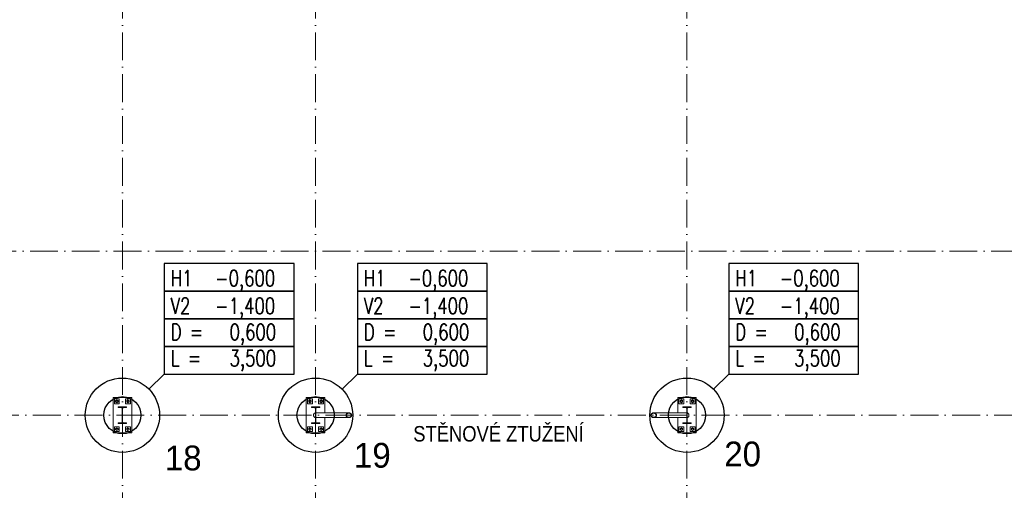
# Model space of a CAD drawing. Header units: millimetres. Extents: x -189 to 208706, y -45399 to 29996.
# Tile 9 of 16: x 28578 to 44483, y 13019 to 20613. Entities that reach past the tile are written whole.
import ezdxf

# ---------------------------------------------------------------- set-up
doc = ezdxf.new("R2010")
doc.units = ezdxf.units.MM
doc.header["$LTSCALE"] = 0.5
doc.linetypes.add('ACAD_ISO10W100', pattern=[18, 12, -3, 0, -3])
doc.linetypes.add('XKITLINE00', pattern=[0])
doc.layers.add('CISLA', color=2, linetype='Continuous')
doc.layers.add('PILOTY', color=2, linetype='Continuous')
for name, color, linetype, lineweight in [('Mřížka', 4, 'ACAD_ISO10W100', 0), ('Položka', 1, 'Continuous', 0), ('Text', 7, 'Continuous', 0)]:
    doc.layers.add(name, color=color, linetype=linetype, lineweight=lineweight)
doc.styles.add('ARIAL', font='ARIAL.TTF')
doc.styles.add('RomanS', font='romans.shx')

msp = doc.modelspace()

# ---------------------------------------------------------------- linework, layer by layer
for p, q in [((30912.9, 14892), (30666, 14650.1)), ((34032.9, 14892), (33786, 14650.1)), ((40032.9, 14892), (39786, 14650.1))]:
    msp.add_line(p, q)
at = {"linetype": 'Continuous'}
for points in [[(30912.9, 16678.5), (30912.9, 16231.8), (33009, 16231.8), (33009, 16678.5)], [(34032.9, 16678.5), (34032.9, 16231.8), (36129, 16231.8), (36129, 16678.5)], [(40032.9, 16678.5), (40032.9, 16231.8), (42129, 16231.8), (42129, 16678.5)], [(30912.9, 16231.8), (30912.9, 15785.2), (33009, 15785.2), (33009, 16231.8)], [(34032.9, 16231.8), (34032.9, 15785.2), (36129, 15785.2), (36129, 16231.8)], [(40032.9, 16231.8), (40032.9, 15785.2), (42129, 15785.2), (42129, 16231.8)], [(30912.9, 15785.2), (30912.9, 15338.6), (33009, 15338.6), (33009, 15785.2)], [(34032.9, 15785.2), (34032.9, 15338.6), (36129, 15338.6), (36129, 15785.2)], [(40032.9, 15785.2), (40032.9, 15338.6), (42129, 15338.6), (42129, 15785.2)], [(30912.9, 15338.6), (30912.9, 14892), (33009, 14892), (33009, 15338.6)], [(34032.9, 15338.6), (34032.9, 14892), (36129, 14892), (36129, 15338.6)], [(40032.9, 15338.6), (40032.9, 14892), (42129, 14892), (42129, 15338.6)]]:
    msp.add_lwpolyline(points, close=True, dxfattribs=at)
at = {"layer": 'Mřížka', "lineweight": 15, "ltscale": 75}
for p, q in [((30237.3, -970.4), (30237.3, 24092.1)), ((33357.3, -970.4), (33357.3, 24092.1)), ((39357.3, -970.4), (39357.3, 24092.1)), ((8491.5, 16880.3), (68240.2, 16880.3)), ((3136.8, 14230.3), (68240.2, 14230.3))]:
    msp.add_line(p, q, dxfattribs=at)
at = {"layer": 'PILOTY'}
for centre, radius in [((30237.3, 14230.3), 600), ((33357.3, 14230.3), 600), ((39357.3, 14230.3), 600), ((30237.3, 14230.3), 300), ((33357.3, 14230.3), 300), ((39357.3, 14230.3), 300)]:
    msp.add_circle(centre, radius, dxfattribs=at)
at = {"layer": 'Položka', "linetype": 'XKITLINE00', "lineweight": 0}
for p, q in [((30087.3, 14515.3), (30087.3, 13945.3)), ((30087.3, 14515.3), (30387.3, 14515.3)), ((30107.3, 14495.3), (30187.3, 14495.3)), ((30107.3, 14415.3), (30107.3, 14495.3)), ((30127.7, 14466.6), (30147.3, 14477.9)), ((30147.3, 14477.9), (30166.9, 14466.6)), ((30187.3, 14495.3), (30187.3, 14415.3)), ((30287.3, 14495.3), (30367.3, 14495.3)), ((30287.3, 14415.3), (30287.3, 14495.3)), ((30307.7, 14466.6), (30327.3, 14477.9)), ((30327.3, 14477.9), (30346.9, 14466.6)), ((30367.3, 14495.3), (30367.3, 14415.3)), ((30387.3, 14515.3), (30387.3, 13945.3)), ((33207.3, 14515.3), (33207.3, 13945.3)), ((33207.3, 14515.3), (33507.3, 14515.3)), ((33227.3, 14495.3), (33307.3, 14495.3)), ((33227.3, 14415.3), (33227.3, 14495.3)), ((33247.7, 14466.6), (33267.3, 14477.9)), ((33267.3, 14477.9), (33286.9, 14466.6)), ((33307.3, 14495.3), (33307.3, 14415.3)), ((33407.3, 14495.3), (33487.3, 14495.3)), ((33407.3, 14415.3), (33407.3, 14495.3)), ((33427.7, 14466.6), (33447.3, 14477.9)), ((33447.3, 14477.9), (33466.9, 14466.6)), ((33487.3, 14495.3), (33487.3, 14415.3)), ((33507.3, 14268.4), (33507.3, 14515.3)), ((39207.3, 14268.4), (39207.3, 14515.3)), ((39207.3, 14515.3), (39507.3, 14515.3)), ((39227.3, 14495.3), (39307.3, 14495.3)), ((39227.3, 14415.3), (39227.3, 14495.3)), ((39247.7, 14466.6), (39267.3, 14477.9)), ((39267.3, 14477.9), (39286.9, 14466.6)), ((39307.3, 14495.3), (39307.3, 14415.3)), ((39407.3, 14495.3), (39487.3, 14495.3)), ((39407.3, 14415.3), (39407.3, 14495.3)), ((39427.7, 14466.6), (39447.3, 14477.9)), ((39447.3, 14477.9), (39466.9, 14466.6)), ((39487.3, 14495.3), (39487.3, 14415.3)), ((39507.3, 14515.3), (39507.3, 13945.3)), ((30187.3, 14415.3), (30107.3, 14415.3)), ((30127.7, 14444), (30127.7, 14466.6)), ((30147.3, 14432.7), (30127.7, 14444)), ((30166.9, 14444), (30147.3, 14432.7)), ((30166.9, 14466.6), (30166.9, 14444)), ((30169.8, 14365.3), (30304.8, 14365.3)), ((30169.8, 14355.1), (30169.8, 14365.3)), ((30169.8, 14365.3), (30304.8, 14365.3)), ((30169.8, 14355.1), (30169.8, 14365.3)), ((30219, 14355.1), (30169.8, 14355.1)), ((30219, 14355.1), (30169.8, 14355.1)), ((30224.7, 14354), (30219, 14355.1)), ((30224.7, 14354), (30219, 14355.1)), ((30234, 14340.1), (30232.8, 14345.9)), ((30234, 14340.1), (30232.8, 14345.9)), ((30234, 14120.5), (30234, 14340.1)), ((30234, 14120.5), (30234, 14340.1)), ((30241.7, 14345.9), (30240.6, 14340.1)), ((30241.7, 14345.9), (30240.6, 14340.1)), ((30240.6, 14120.5), (30240.6, 14340.1)), ((30240.6, 14120.5), (30240.6, 14340.1)), ((30255.6, 14355.1), (30249.8, 14354)), ((30255.6, 14355.1), (30249.8, 14354)), ((30304.8, 14355.1), (30255.6, 14355.1)), ((30304.8, 14355.1), (30255.6, 14355.1)), ((30367.3, 14415.3), (30287.3, 14415.3)), ((30304.8, 14365.3), (30304.8, 14355.1)), ((30304.8, 14365.3), (30304.8, 14355.1)), ((30307.7, 14444), (30307.7, 14466.6)), ((30327.3, 14432.7), (30307.7, 14444)), ((30346.9, 14444), (30327.3, 14432.7)), ((30346.9, 14466.6), (30346.9, 14444)), ((33307.3, 14415.3), (33227.3, 14415.3)), ((33247.7, 14444), (33247.7, 14466.6)), ((33267.3, 14432.7), (33247.7, 14444)), ((33286.9, 14444), (33267.3, 14432.7)), ((33286.9, 14466.6), (33286.9, 14444)), ((33289.8, 14365.3), (33424.8, 14365.3)), ((33289.8, 14355.1), (33289.8, 14365.3)), ((33289.8, 14365.3), (33424.8, 14365.3)), ((33289.8, 14355.1), (33289.8, 14365.3)), ((33339, 14355.1), (33289.8, 14355.1)), ((33339, 14355.1), (33289.8, 14355.1)), ((33344.7, 14354), (33339, 14355.1)), ((33344.7, 14354), (33339, 14355.1)), ((33354, 14340.1), (33352.8, 14345.9)), ((33354, 14340.1), (33352.8, 14345.9)), ((33354, 14120.5), (33354, 14340.1)), ((33354, 14120.5), (33354, 14340.1)), ((33361.7, 14345.9), (33360.6, 14340.1)), ((33361.7, 14345.9), (33360.6, 14340.1)), ((33360.6, 14120.5), (33360.6, 14340.1)), ((33360.6, 14120.5), (33360.6, 14340.1)), ((33375.6, 14355.1), (33369.8, 14354)), ((33375.6, 14355.1), (33369.8, 14354)), ((33424.8, 14355.1), (33375.6, 14355.1)), ((33424.8, 14355.1), (33375.6, 14355.1)), ((33487.3, 14415.3), (33407.3, 14415.3)), ((33424.8, 14365.3), (33424.8, 14355.1)), ((33424.8, 14365.3), (33424.8, 14355.1)), ((33427.7, 14444), (33427.7, 14466.6)), ((33447.3, 14432.7), (33427.7, 14444)), ((33466.9, 14444), (33447.3, 14432.7)), ((33466.9, 14466.6), (33466.9, 14444)), ((39307.3, 14415.3), (39227.3, 14415.3)), ((39247.7, 14444), (39247.7, 14466.6)), ((39267.3, 14432.7), (39247.7, 14444)), ((39286.9, 14444), (39267.3, 14432.7)), ((39286.9, 14466.6), (39286.9, 14444)), ((39289.8, 14365.3), (39424.8, 14365.3)), ((39289.8, 14355.1), (39289.8, 14365.3)), ((39289.8, 14365.3), (39424.8, 14365.3)), ((39289.8, 14355.1), (39289.8, 14365.3)), ((39339, 14355.1), (39289.8, 14355.1)), ((39339, 14355.1), (39289.8, 14355.1)), ((39318.1, 14365.3), (39307.9, 14355.1)), ((39344.7, 14354), (39339, 14355.1)), ((39344.7, 14354), (39339, 14355.1)), ((39354, 14340.1), (39352.8, 14345.9)), ((39354, 14340.1), (39352.8, 14345.9)), ((39354, 14120.5), (39354, 14340.1)), ((39354, 14120.5), (39354, 14340.1)), ((39361.7, 14345.9), (39360.6, 14340.1)), ((39361.7, 14345.9), (39360.6, 14340.1)), ((39360.6, 14120.5), (39360.6, 14340.1)), ((39360.6, 14120.5), (39360.6, 14340.1)), ((39375.6, 14355.1), (39369.8, 14354)), ((39375.6, 14355.1), (39369.8, 14354)), ((39424.8, 14355.1), (39375.6, 14355.1)), ((39424.8, 14355.1), (39375.6, 14355.1)), ((39487.3, 14415.3), (39407.3, 14415.3)), ((39424.8, 14365.3), (39424.8, 14355.1)), ((39424.8, 14365.3), (39424.8, 14355.1)), ((39427.7, 14444), (39427.7, 14466.6)), ((39447.3, 14432.7), (39427.7, 14444)), ((39466.9, 14444), (39447.3, 14432.7)), ((39466.9, 14466.6), (39466.9, 14444)), ((30240.6, 14198.7), (30234, 14192.1)), ((33325.5, 14235.3), (33325.2, 14230.3)), ((33325.2, 14230.3), (33325.5, 14225.3)), ((33326.3, 14240.2), (33325.5, 14235.3)), ((33325.5, 14225.3), (33326.3, 14220.5)), ((33327.7, 14244.9), (33326.3, 14240.2)), ((33326.3, 14220.5), (33327.7, 14215.7)), ((33329.5, 14249.3), (33327.7, 14244.9)), ((33327.7, 14215.7), (33329.5, 14211.3)), ((33331.9, 14253.5), (33329.5, 14249.3)), ((33329.5, 14211.3), (33331.9, 14207.1)), ((33334.6, 14257.2), (33331.9, 14253.5)), ((33331.9, 14207.1), (33334.6, 14203.4)), ((33337.8, 14260.5), (33334.6, 14257.2)), ((33334.6, 14203.4), (33337.8, 14200.1)), ((33341.3, 14263.3), (33337.8, 14260.5)), ((33337.8, 14200.1), (33341.3, 14197.4)), ((33345, 14265.5), (33341.3, 14263.3)), ((33341.3, 14197.4), (33345, 14195.2)), ((33349, 14267.1), (33345, 14265.5)), ((33345, 14195.2), (33349, 14193.6)), ((33353.1, 14268), (33349, 14267.1)), ((33349, 14193.6), (33353.1, 14192.6)), ((33354, 14268.1), (33353.1, 14268)), ((33353.1, 14192.6), (33354, 14192.5)), ((33360.6, 14289.1), (33354, 14282.5)), ((33360.6, 14268.4), (33894.8, 14268.4)), ((33360.6, 14192.3), (33894.8, 14192.3)), ((33507.3, 13945.3), (33507.3, 14192.3)), ((33849.6, 14230.3), (33850, 14235.3)), ((33849.6, 14230.3), (33850, 14235.3)), ((33850, 14225.3), (33849.6, 14230.3)), ((33850, 14225.3), (33849.6, 14230.3)), ((33850, 14235.3), (33851.1, 14240.2)), ((33850, 14235.3), (33851.1, 14240.2)), ((33851.1, 14220.5), (33850, 14225.3)), ((33851.1, 14220.5), (33850, 14225.3)), ((33851.1, 14240.2), (33853, 14244.9)), ((33851.1, 14240.2), (33853, 14244.9)), ((33853, 14215.7), (33851.1, 14220.5)), ((33853, 14215.7), (33851.1, 14220.5)), ((33853, 14244.9), (33855.6, 14249.3)), ((33853, 14244.9), (33855.6, 14249.3)), ((33855.6, 14211.3), (33853, 14215.7)), ((33855.6, 14211.3), (33853, 14215.7)), ((33855.3, 14234.7), (33854.9, 14230.3)), ((33855.3, 14234.7), (33854.9, 14230.3)), ((33854.9, 14230.3), (33855.3, 14225.9)), ((33854.9, 14230.3), (33855.3, 14225.9)), ((33856.3, 14239), (33855.3, 14234.7)), ((33856.3, 14239), (33855.3, 14234.7)), ((33855.3, 14225.9), (33856.3, 14221.6)), ((33855.3, 14225.9), (33856.3, 14221.6)), ((33855.6, 14249.3), (33858.9, 14253.5)), ((33855.6, 14249.3), (33858.9, 14253.5)), ((33858.9, 14207.1), (33855.6, 14211.3)), ((33858.9, 14207.1), (33855.6, 14211.3)), ((33858, 14243.1), (33856.3, 14239)), ((33858, 14243.1), (33856.3, 14239)), ((33856.3, 14221.6), (33858, 14217.5)), ((33856.3, 14221.6), (33858, 14217.5)), ((33860.3, 14247.1), (33858, 14243.1)), ((33860.3, 14247.1), (33858, 14243.1)), ((33858, 14217.5), (33860.3, 14213.5)), ((33858, 14217.5), (33860.3, 14213.5)), ((33858.9, 14253.5), (33862.8, 14257.2)), ((33858.9, 14253.5), (33862.8, 14257.2)), ((33862.8, 14203.4), (33858.9, 14207.1)), ((33862.8, 14203.4), (33858.9, 14207.1)), ((33863.2, 14250.7), (33860.3, 14247.1)), ((33863.2, 14250.7), (33860.3, 14247.1)), ((33860.3, 14213.5), (33863.2, 14209.9)), ((33860.3, 14213.5), (33863.2, 14209.9)), ((33862.8, 14257.2), (33867.3, 14260.5)), ((33862.8, 14257.2), (33867.3, 14260.5)), ((33867.3, 14200.1), (33862.8, 14203.4)), ((33867.3, 14200.1), (33862.8, 14203.4)), ((33866.6, 14254), (33863.2, 14250.7)), ((33866.6, 14254), (33863.2, 14250.7)), ((33863.2, 14209.9), (33866.6, 14206.6)), ((33863.2, 14209.9), (33866.6, 14206.6)), ((33870.5, 14256.9), (33866.6, 14254)), ((33870.5, 14256.9), (33866.6, 14254)), ((33866.6, 14206.6), (33870.5, 14203.7)), ((33866.6, 14206.6), (33870.5, 14203.7)), ((33867.3, 14260.5), (33872.2, 14263.3)), ((33867.3, 14260.5), (33872.2, 14263.3)), ((33872.2, 14197.4), (33867.3, 14200.1)), ((33872.2, 14197.4), (33867.3, 14200.1)), ((33874.8, 14259.4), (33870.5, 14256.9)), ((33874.8, 14259.4), (33870.5, 14256.9)), ((33870.5, 14203.7), (33874.8, 14201.3)), ((33870.5, 14203.7), (33874.8, 14201.3)), ((33872.2, 14263.3), (33877.5, 14265.5)), ((33872.2, 14263.3), (33877.5, 14265.5)), ((33877.5, 14195.2), (33872.2, 14197.4)), ((33877.5, 14195.2), (33872.2, 14197.4)), ((33879.5, 14261.3), (33874.8, 14259.4)), ((33879.5, 14261.3), (33874.8, 14259.4)), ((33874.8, 14201.3), (33879.5, 14199.3)), ((33874.8, 14201.3), (33879.5, 14199.3)), ((33877.5, 14265.5), (33883.1, 14267.1)), ((33877.5, 14265.5), (33883.1, 14267.1)), ((33883.1, 14193.6), (33877.5, 14195.2)), ((33883.1, 14193.6), (33877.5, 14195.2)), ((33884.5, 14262.7), (33879.5, 14261.3)), ((33884.5, 14262.7), (33879.5, 14261.3)), ((33879.5, 14199.3), (33884.5, 14197.9)), ((33879.5, 14199.3), (33884.5, 14197.9)), ((33883.1, 14267.1), (33888.9, 14268)), ((33883.1, 14267.1), (33888.9, 14268)), ((33888.9, 14192.6), (33883.1, 14193.6)), ((33888.9, 14192.6), (33883.1, 14193.6)), ((33889.6, 14263.6), (33884.5, 14262.7)), ((33889.6, 14263.6), (33884.5, 14262.7)), ((33884.5, 14197.9), (33889.6, 14197)), ((33884.5, 14197.9), (33889.6, 14197)), ((33888.9, 14268), (33894.8, 14268.4)), ((33888.9, 14268), (33894.8, 14268.4)), ((33894.8, 14192.3), (33888.9, 14192.6)), ((33894.8, 14192.3), (33888.9, 14192.6)), ((33894.8, 14263.9), (33889.6, 14263.6)), ((33894.8, 14263.9), (33889.6, 14263.6)), ((33889.6, 14197), (33894.8, 14196.8)), ((33889.6, 14197), (33894.8, 14196.8)), ((33894.8, 14268.4), (33900.7, 14268)), ((33894.8, 14268.4), (33900.7, 14268)), ((33900, 14263.6), (33894.8, 14263.9)), ((33900, 14263.6), (33894.8, 14263.9)), ((33894.8, 14196.8), (33900, 14197)), ((33894.8, 14196.8), (33900, 14197)), ((33900.7, 14192.6), (33894.8, 14192.3)), ((33900.7, 14192.6), (33894.8, 14192.3)), ((33905.1, 14262.7), (33900, 14263.6)), ((33905.1, 14262.7), (33900, 14263.6)), ((33900, 14197), (33905.1, 14197.9)), ((33900, 14197), (33905.1, 14197.9)), ((33900.7, 14268), (33906.5, 14267.1)), ((33900.7, 14268), (33906.5, 14267.1)), ((33906.5, 14193.6), (33900.7, 14192.6)), ((33906.5, 14193.6), (33900.7, 14192.6)), ((33910, 14261.3), (33905.1, 14262.7)), ((33910, 14261.3), (33905.1, 14262.7)), ((33905.1, 14197.9), (33910, 14199.3)), ((33905.1, 14197.9), (33910, 14199.3)), ((33906.5, 14267.1), (33912, 14265.5)), ((33906.5, 14267.1), (33912, 14265.5)), ((33912, 14195.2), (33906.5, 14193.6)), ((33912, 14195.2), (33906.5, 14193.6)), ((33914.7, 14259.4), (33910, 14261.3)), ((33914.7, 14259.4), (33910, 14261.3)), ((33910, 14199.3), (33914.7, 14201.3)), ((33910, 14199.3), (33914.7, 14201.3)), ((33912, 14265.5), (33917.3, 14263.3)), ((33912, 14265.5), (33917.3, 14263.3)), ((33917.3, 14197.4), (33912, 14195.2)), ((33917.3, 14197.4), (33912, 14195.2)), ((33919, 14256.9), (33914.7, 14259.4)), ((33919, 14256.9), (33914.7, 14259.4)), ((33914.7, 14201.3), (33919, 14203.7)), ((33914.7, 14201.3), (33919, 14203.7)), ((33917.3, 14263.3), (33922.3, 14260.5)), ((33917.3, 14263.3), (33922.3, 14260.5)), ((33922.3, 14200.1), (33917.3, 14197.4)), ((33922.3, 14200.1), (33917.3, 14197.4)), ((33922.9, 14254), (33919, 14256.9)), ((33922.9, 14254), (33919, 14256.9)), ((33919, 14203.7), (33922.9, 14206.6)), ((33919, 14203.7), (33922.9, 14206.6)), ((33922.3, 14260.5), (33926.7, 14257.2)), ((33922.3, 14260.5), (33926.7, 14257.2)), ((33926.7, 14203.4), (33922.3, 14200.1)), ((33926.7, 14203.4), (33922.3, 14200.1)), ((33926.4, 14250.7), (33922.9, 14254)), ((33926.4, 14250.7), (33922.9, 14254)), ((33922.9, 14206.6), (33926.4, 14209.9)), ((33922.9, 14206.6), (33926.4, 14209.9)), ((33929.3, 14247.1), (33926.4, 14250.7)), ((33929.3, 14247.1), (33926.4, 14250.7)), ((33926.4, 14209.9), (33929.3, 14213.5)), ((33926.4, 14209.9), (33929.3, 14213.5)), ((33926.7, 14257.2), (33930.6, 14253.5)), ((33926.7, 14257.2), (33930.6, 14253.5)), ((33930.6, 14207.1), (33926.7, 14203.4)), ((33930.6, 14207.1), (33926.7, 14203.4)), ((33931.6, 14243.1), (33929.3, 14247.1)), ((33931.6, 14243.1), (33929.3, 14247.1)), ((33929.3, 14213.5), (33931.6, 14217.5)), ((33929.3, 14213.5), (33931.6, 14217.5)), ((33930.6, 14253.5), (33933.9, 14249.3)), ((33930.6, 14253.5), (33933.9, 14249.3)), ((33933.9, 14211.3), (33930.6, 14207.1)), ((33933.9, 14211.3), (33930.6, 14207.1)), ((33933.2, 14239), (33931.6, 14243.1)), ((33933.2, 14239), (33931.6, 14243.1)), ((33931.6, 14217.5), (33933.2, 14221.6)), ((33931.6, 14217.5), (33933.2, 14221.6)), ((33934.2, 14234.7), (33933.2, 14239)), ((33934.2, 14234.7), (33933.2, 14239)), ((33933.2, 14221.6), (33934.2, 14225.9)), ((33933.2, 14221.6), (33934.2, 14225.9)), ((33933.9, 14249.3), (33936.5, 14244.9)), ((33933.9, 14249.3), (33936.5, 14244.9)), ((33936.5, 14215.7), (33933.9, 14211.3)), ((33936.5, 14215.7), (33933.9, 14211.3)), ((33934.6, 14230.3), (33934.2, 14234.7)), ((33934.6, 14230.3), (33934.2, 14234.7)), ((33934.2, 14225.9), (33934.6, 14230.3)), ((33934.2, 14225.9), (33934.6, 14230.3)), ((33936.5, 14244.9), (33938.4, 14240.2)), ((33936.5, 14244.9), (33938.4, 14240.2)), ((33938.4, 14220.5), (33936.5, 14215.7)), ((33938.4, 14220.5), (33936.5, 14215.7)), ((33938.4, 14240.2), (33939.5, 14235.3)), ((33938.4, 14240.2), (33939.5, 14235.3)), ((33939.5, 14225.3), (33938.4, 14220.5)), ((33939.5, 14225.3), (33938.4, 14220.5)), ((33939.5, 14235.3), (33939.9, 14230.3)), ((33939.5, 14235.3), (33939.9, 14230.3)), ((33939.9, 14230.3), (33939.5, 14225.3)), ((33939.9, 14230.3), (33939.5, 14225.3)), ((38774.6, 14230.3), (38775, 14235.3)), ((38774.6, 14230.3), (38775, 14235.3)), ((38775, 14225.3), (38774.6, 14230.3)), ((38775, 14225.3), (38774.6, 14230.3)), ((38775, 14235.3), (38776.2, 14240.2)), ((38775, 14235.3), (38776.2, 14240.2)), ((38776.2, 14220.5), (38775, 14225.3)), ((38776.2, 14220.5), (38775, 14225.3)), ((38776.2, 14240.2), (38778.1, 14244.9)), ((38776.2, 14240.2), (38778.1, 14244.9)), ((38778.1, 14215.7), (38776.2, 14220.5)), ((38778.1, 14215.7), (38776.2, 14220.5)), ((38797.7, 14197.2), (38777.4, 14217.5)), ((38778.1, 14244.9), (38780.7, 14249.3)), ((38778.1, 14244.9), (38780.7, 14249.3)), ((38780.7, 14211.3), (38778.1, 14215.7)), ((38780.7, 14211.3), (38778.1, 14215.7)), ((38780.3, 14234.7), (38780, 14230.3)), ((38780.3, 14234.7), (38780, 14230.3)), ((38780, 14230.3), (38780.3, 14225.9)), ((38780, 14230.3), (38780.3, 14225.9)), ((38781.3, 14239), (38780.3, 14234.7)), ((38781.3, 14239), (38780.3, 14234.7)), ((38780.3, 14225.9), (38781.3, 14221.6)), ((38780.3, 14225.9), (38781.3, 14221.6)), ((38780.7, 14249.3), (38784, 14253.5)), ((38780.7, 14249.3), (38784, 14253.5)), ((38784, 14207.1), (38780.7, 14211.3)), ((38784, 14207.1), (38780.7, 14211.3)), ((38783, 14243.1), (38781.3, 14239)), ((38783, 14243.1), (38781.3, 14239)), ((38781.3, 14221.6), (38783, 14217.5)), ((38781.3, 14221.6), (38783, 14217.5)), ((38785.3, 14247.1), (38783, 14243.1)), ((38785.3, 14247.1), (38783, 14243.1)), ((38783, 14217.5), (38785.3, 14213.5)), ((38783, 14217.5), (38785.3, 14213.5)), ((38784, 14253.5), (38787.8, 14257.2)), ((38784, 14253.5), (38787.8, 14257.2)), ((38787.8, 14203.4), (38784, 14207.1)), ((38787.8, 14203.4), (38784, 14207.1)), ((38788.2, 14250.7), (38785.3, 14247.1)), ((38788.2, 14250.7), (38785.3, 14247.1)), ((38785.3, 14213.5), (38788.2, 14209.9)), ((38785.3, 14213.5), (38788.2, 14209.9)), ((38787.8, 14257.2), (38792.3, 14260.5)), ((38787.8, 14257.2), (38792.3, 14260.5)), ((38792.3, 14200.1), (38787.8, 14203.4)), ((38792.3, 14200.1), (38787.8, 14203.4)), ((38791.6, 14254), (38788.2, 14250.7)), ((38791.6, 14254), (38788.2, 14250.7)), ((38788.2, 14209.9), (38791.6, 14206.6)), ((38788.2, 14209.9), (38791.6, 14206.6)), ((38795.5, 14256.9), (38791.6, 14254)), ((38795.5, 14256.9), (38791.6, 14254)), ((38791.6, 14206.6), (38795.5, 14203.7)), ((38791.6, 14206.6), (38795.5, 14203.7)), ((38792.3, 14260.5), (38797.2, 14263.3)), ((38792.3, 14260.5), (38797.2, 14263.3)), ((38797.2, 14197.4), (38792.3, 14200.1)), ((38797.2, 14197.4), (38792.3, 14200.1)), ((38799.9, 14259.4), (38795.5, 14256.9)), ((38799.9, 14259.4), (38795.5, 14256.9)), ((38795.5, 14203.7), (38799.9, 14201.3)), ((38795.5, 14203.7), (38799.9, 14201.3)), ((38797.2, 14263.3), (38802.5, 14265.5)), ((38797.2, 14263.3), (38802.5, 14265.5)), ((38802.5, 14195.2), (38797.2, 14197.4)), ((38802.5, 14195.2), (38797.2, 14197.4)), ((38804.5, 14261.3), (38799.9, 14259.4)), ((38804.5, 14261.3), (38799.9, 14259.4)), ((38799.9, 14201.3), (38804.5, 14199.3)), ((38799.9, 14201.3), (38804.5, 14199.3)), ((38802.5, 14265.5), (38808.1, 14267.1)), ((38802.5, 14265.5), (38808.1, 14267.1)), ((38808.1, 14193.6), (38802.5, 14195.2)), ((38808.1, 14193.6), (38802.5, 14195.2)), ((38809.5, 14262.7), (38804.5, 14261.3)), ((38809.5, 14262.7), (38804.5, 14261.3)), ((38804.5, 14199.3), (38809.5, 14197.9)), ((38804.5, 14199.3), (38809.5, 14197.9)), ((38808.1, 14267.1), (38813.9, 14268)), ((38808.1, 14267.1), (38813.9, 14268)), ((38813.9, 14192.6), (38808.1, 14193.6)), ((38813.9, 14192.6), (38808.1, 14193.6)), ((38814.6, 14263.6), (38809.5, 14262.7)), ((38814.6, 14263.6), (38809.5, 14262.7)), ((38809.5, 14197.9), (38814.6, 14197)), ((38809.5, 14197.9), (38814.6, 14197)), ((38813.9, 14268), (38819.8, 14268.4)), ((38813.9, 14268), (38819.8, 14268.4)), ((38819.8, 14192.3), (38813.9, 14192.6)), ((38819.8, 14192.3), (38813.9, 14192.6)), ((38819.8, 14263.9), (38814.6, 14263.6)), ((38819.8, 14263.9), (38814.6, 14263.6)), ((38814.6, 14197), (38819.8, 14196.8)), ((38814.6, 14197), (38819.8, 14196.8)), ((38819.8, 14268.4), (38825.7, 14268)), ((38819.8, 14268.4), (39354, 14268.4)), ((38819.8, 14268.4), (38825.7, 14268)), ((38825, 14263.6), (38819.8, 14263.9)), ((38825, 14263.6), (38819.8, 14263.9)), ((38819.8, 14196.8), (38825, 14197)), ((38819.8, 14196.8), (38825, 14197)), ((38825.7, 14192.6), (38819.8, 14192.3)), ((38825.7, 14192.6), (38819.8, 14192.3)), ((38819.8, 14192.3), (39354, 14192.3)), ((38830.1, 14262.7), (38825, 14263.6)), ((38830.1, 14262.7), (38825, 14263.6)), ((38825, 14197), (38830.1, 14197.9)), ((38825, 14197), (38830.1, 14197.9)), ((38825.7, 14268), (38831.5, 14267.1)), ((38825.7, 14268), (38831.5, 14267.1)), ((38831.5, 14193.6), (38825.7, 14192.6)), ((38831.5, 14193.6), (38825.7, 14192.6)), ((38835, 14261.3), (38830.1, 14262.7)), ((38835, 14261.3), (38830.1, 14262.7)), ((38830.1, 14197.9), (38835, 14199.3)), ((38830.1, 14197.9), (38835, 14199.3)), ((38831.5, 14267.1), (38837.1, 14265.5)), ((38831.5, 14267.1), (38837.1, 14265.5)), ((38837.1, 14195.2), (38831.5, 14193.6)), ((38837.1, 14195.2), (38831.5, 14193.6)), ((38839.7, 14259.4), (38835, 14261.3)), ((38839.7, 14259.4), (38835, 14261.3)), ((38835, 14199.3), (38839.7, 14201.3)), ((38835, 14199.3), (38839.7, 14201.3)), ((38837.1, 14265.5), (38842.4, 14263.3)), ((38837.1, 14265.5), (38842.4, 14263.3)), ((38842.4, 14197.4), (38837.1, 14195.2)), ((38842.4, 14197.4), (38837.1, 14195.2)), ((38844, 14256.9), (38839.7, 14259.4)), ((38844, 14256.9), (38839.7, 14259.4)), ((38839.7, 14201.3), (38844, 14203.7)), ((38839.7, 14201.3), (38844, 14203.7)), ((38842.4, 14263.3), (38847.3, 14260.5)), ((38842.4, 14263.3), (38847.3, 14260.5)), ((38847.3, 14200.1), (38842.4, 14197.4)), ((38847.3, 14200.1), (38842.4, 14197.4)), ((38848, 14254), (38844, 14256.9)), ((38848, 14254), (38844, 14256.9)), ((38844, 14203.7), (38848, 14206.6)), ((38844, 14203.7), (38848, 14206.6)), ((38847.3, 14260.5), (38851.7, 14257.2)), ((38847.3, 14260.5), (38851.7, 14257.2)), ((38851.7, 14203.4), (38847.3, 14200.1)), ((38851.7, 14203.4), (38847.3, 14200.1)), ((38851.4, 14250.7), (38848, 14254)), ((38851.4, 14250.7), (38848, 14254)), ((38848, 14206.6), (38851.4, 14209.9)), ((38848, 14206.6), (38851.4, 14209.9)), ((38854.3, 14247.1), (38851.4, 14250.7)), ((38854.3, 14247.1), (38851.4, 14250.7)), ((38851.4, 14209.9), (38854.3, 14213.5)), ((38851.4, 14209.9), (38854.3, 14213.5)), ((38851.7, 14257.2), (38855.6, 14253.5)), ((38851.7, 14257.2), (38855.6, 14253.5)), ((38855.6, 14207.1), (38851.7, 14203.4)), ((38855.6, 14207.1), (38851.7, 14203.4)), ((38856.6, 14243.1), (38854.3, 14247.1)), ((38856.6, 14243.1), (38854.3, 14247.1)), ((38854.3, 14213.5), (38856.6, 14217.5)), ((38854.3, 14213.5), (38856.6, 14217.5)), ((38855.6, 14253.5), (38858.9, 14249.3)), ((38855.6, 14253.5), (38858.9, 14249.3)), ((38858.9, 14211.3), (38855.6, 14207.1)), ((38858.9, 14211.3), (38855.6, 14207.1)), ((38858.3, 14239), (38856.6, 14243.1)), ((38858.3, 14239), (38856.6, 14243.1)), ((38856.6, 14217.5), (38858.3, 14221.6)), ((38856.6, 14217.5), (38858.3, 14221.6)), ((38859.3, 14234.7), (38858.3, 14239)), ((38859.3, 14234.7), (38858.3, 14239)), ((38858.3, 14221.6), (38859.3, 14225.9)), ((38858.3, 14221.6), (38859.3, 14225.9)), ((38858.9, 14249.3), (38861.5, 14244.9)), ((38858.9, 14249.3), (38861.5, 14244.9)), ((38861.5, 14215.7), (38858.9, 14211.3)), ((38861.5, 14215.7), (38858.9, 14211.3)), ((38859.6, 14230.3), (38859.3, 14234.7)), ((38859.6, 14230.3), (38859.3, 14234.7)), ((38859.3, 14225.9), (38859.6, 14230.3)), ((38859.3, 14225.9), (38859.6, 14230.3)), ((38861.5, 14244.9), (38863.4, 14240.2)), ((38861.5, 14244.9), (38863.4, 14240.2)), ((38863.4, 14220.5), (38861.5, 14215.7)), ((38863.4, 14220.5), (38861.5, 14215.7)), ((38863.4, 14240.2), (38864.6, 14235.3)), ((38863.4, 14240.2), (38864.6, 14235.3)), ((38864.6, 14225.3), (38863.4, 14220.5)), ((38864.6, 14225.3), (38863.4, 14220.5)), ((38864.6, 14235.3), (38865, 14230.3)), ((38864.6, 14235.3), (38865, 14230.3)), ((38865, 14230.3), (38864.6, 14225.3)), ((38865, 14230.3), (38864.6, 14225.3)), ((39207.3, 13945.3), (39207.3, 14192.3)), ((39361.5, 14268), (39360.6, 14268.1)), ((39360.6, 14192.5), (39361.5, 14192.6)), ((39365.6, 14267.1), (39361.5, 14268)), ((39361.5, 14192.6), (39365.6, 14193.6)), ((39369.5, 14265.5), (39365.6, 14267.1)), ((39365.6, 14193.6), (39369.5, 14195.2)), ((39373.3, 14263.3), (39369.5, 14265.5)), ((39369.5, 14195.2), (39373.3, 14197.4)), ((39376.8, 14260.5), (39373.3, 14263.3)), ((39373.3, 14197.4), (39376.8, 14200.1)), ((39379.9, 14257.2), (39376.8, 14260.5)), ((39376.8, 14200.1), (39379.9, 14203.4)), ((39382.7, 14253.5), (39379.9, 14257.2)), ((39379.9, 14203.4), (39382.7, 14207.1)), ((39385, 14249.3), (39382.7, 14253.5)), ((39382.7, 14207.1), (39385, 14211.3)), ((39386.9, 14244.9), (39385, 14249.3)), ((39385, 14211.3), (39386.9, 14215.7)), ((39388.2, 14240.2), (39386.9, 14244.9)), ((39386.9, 14215.7), (39388.2, 14220.5)), ((39389.1, 14235.3), (39388.2, 14240.2)), ((39388.2, 14220.5), (39389.1, 14225.3)), ((39389.3, 14230.3), (39389.1, 14235.3)), ((39389.1, 14225.3), (39389.3, 14230.3)), ((30107.3, 14045.3), (30187.3, 14045.3)), ((30107.3, 13965.3), (30107.3, 14045.3)), ((30127.7, 14016.6), (30147.3, 14027.9)), ((30127.7, 13994), (30127.7, 14016.6)), ((30147.3, 14027.9), (30166.9, 14016.6)), ((30166.9, 14016.6), (30166.9, 13994)), ((30169.8, 14105.5), (30219, 14105.5)), ((30169.8, 14095.3), (30169.8, 14105.5)), ((30169.8, 14105.5), (30219, 14105.5)), ((30169.8, 14095.3), (30169.8, 14105.5)), ((30304.8, 14095.3), (30169.8, 14095.3)), ((30304.8, 14095.3), (30169.8, 14095.3)), ((30187.3, 14045.3), (30187.3, 13965.3)), ((30219, 14105.5), (30224.7, 14106.7)), ((30219, 14105.5), (30224.7, 14106.7)), ((30232.8, 14114.8), (30234, 14120.5)), ((30232.8, 14114.8), (30234, 14120.5)), ((30240.6, 14120.5), (30241.7, 14114.8)), ((30240.6, 14120.5), (30241.7, 14114.8)), ((30249.8, 14106.7), (30255.6, 14105.5)), ((30249.8, 14106.7), (30255.6, 14105.5)), ((30255.6, 14105.5), (30304.8, 14105.5)), ((30255.6, 14105.5), (30304.8, 14105.5)), ((30287.3, 14045.3), (30367.3, 14045.3)), ((30287.3, 13965.3), (30287.3, 14045.3)), ((30304.8, 14105.5), (30304.8, 14095.3)), ((30304.8, 14105.5), (30304.8, 14095.3)), ((30307.7, 14016.6), (30327.3, 14027.9)), ((30307.7, 13994), (30307.7, 14016.6)), ((30327.3, 14027.9), (30346.9, 14016.6)), ((30346.9, 14016.6), (30346.9, 13994)), ((30367.3, 14045.3), (30367.3, 13965.3)), ((33227.3, 14045.3), (33307.3, 14045.3)), ((33227.3, 13965.3), (33227.3, 14045.3)), ((33247.7, 14016.6), (33267.3, 14027.9)), ((33247.7, 13994), (33247.7, 14016.6)), ((33267.3, 14027.9), (33286.9, 14016.6)), ((33286.9, 14016.6), (33286.9, 13994)), ((33289.8, 14105.5), (33339, 14105.5)), ((33289.8, 14095.3), (33289.8, 14105.5)), ((33289.8, 14105.5), (33339, 14105.5)), ((33289.8, 14095.3), (33289.8, 14105.5)), ((33424.8, 14095.3), (33289.8, 14095.3)), ((33424.8, 14095.3), (33289.8, 14095.3)), ((33307.3, 14045.3), (33307.3, 13965.3)), ((33339, 14105.5), (33344.7, 14106.7)), ((33339, 14105.5), (33344.7, 14106.7)), ((33352.8, 14114.8), (33354, 14120.5)), ((33352.8, 14114.8), (33354, 14120.5)), ((33360.6, 14120.5), (33361.7, 14114.8)), ((33360.6, 14120.5), (33361.7, 14114.8)), ((33369.8, 14106.7), (33375.6, 14105.5)), ((33369.8, 14106.7), (33375.6, 14105.5)), ((33375.6, 14105.5), (33424.8, 14105.5)), ((33375.6, 14105.5), (33424.8, 14105.5)), ((33407.3, 14045.3), (33487.3, 14045.3)), ((33407.3, 13965.3), (33407.3, 14045.3)), ((33424.8, 14105.5), (33424.8, 14095.3)), ((33424.8, 14105.5), (33424.8, 14095.3)), ((33427.7, 14016.6), (33447.3, 14027.9)), ((33427.7, 13994), (33427.7, 14016.6)), ((33447.3, 14027.9), (33466.9, 14016.6)), ((33466.9, 14016.6), (33466.9, 13994)), ((33487.3, 14045.3), (33487.3, 13965.3)), ((39227.3, 14045.3), (39307.3, 14045.3)), ((39227.3, 13965.3), (39227.3, 14045.3)), ((39247.7, 14016.6), (39267.3, 14027.9)), ((39247.7, 13994), (39247.7, 14016.6)), ((39267.3, 14027.9), (39286.9, 14016.6)), ((39286.9, 14016.6), (39286.9, 13994)), ((39289.8, 14105.5), (39339, 14105.5)), ((39289.8, 14095.3), (39289.8, 14105.5)), ((39289.8, 14105.5), (39339, 14105.5)), ((39289.8, 14095.3), (39289.8, 14105.5)), ((39424.8, 14095.3), (39289.8, 14095.3)), ((39424.8, 14095.3), (39289.8, 14095.3)), ((39307.3, 14045.3), (39307.3, 13965.3)), ((39339, 14105.5), (39344.7, 14106.7)), ((39339, 14105.5), (39344.7, 14106.7)), ((39352.8, 14114.8), (39354, 14120.5)), ((39352.8, 14114.8), (39354, 14120.5)), ((39360.6, 14120.5), (39361.7, 14114.8)), ((39360.6, 14120.5), (39361.7, 14114.8)), ((39369.8, 14106.7), (39375.6, 14105.5)), ((39369.8, 14106.7), (39375.6, 14105.5)), ((39375.6, 14105.5), (39424.8, 14105.5)), ((39375.6, 14105.5), (39424.8, 14105.5)), ((39417.5, 14105.5), (39407.3, 14095.3)), ((39407.3, 14045.3), (39487.3, 14045.3)), ((39407.3, 13965.3), (39407.3, 14045.3)), ((39424.8, 14105.5), (39424.8, 14095.3)), ((39424.8, 14105.5), (39424.8, 14095.3)), ((39427.7, 14016.6), (39447.3, 14027.9)), ((39427.7, 13994), (39427.7, 14016.6)), ((39447.3, 14027.9), (39466.9, 14016.6)), ((39466.9, 14016.6), (39466.9, 13994)), ((39487.3, 14045.3), (39487.3, 13965.3)), ((30087.3, 13945.3), (30387.3, 13945.3)), ((30187.3, 13965.3), (30107.3, 13965.3)), ((30147.3, 13982.7), (30127.7, 13994)), ((30166.9, 13994), (30147.3, 13982.7)), ((30367.3, 13965.3), (30287.3, 13965.3)), ((30327.3, 13982.7), (30307.7, 13994)), ((30346.9, 13994), (30327.3, 13982.7)), ((33207.3, 13945.3), (33507.3, 13945.3)), ((33307.3, 13965.3), (33227.3, 13965.3)), ((33267.3, 13982.7), (33247.7, 13994)), ((33286.9, 13994), (33267.3, 13982.7)), ((33487.3, 13965.3), (33407.3, 13965.3)), ((33447.3, 13982.7), (33427.7, 13994)), ((33466.9, 13994), (33447.3, 13982.7)), ((39207.3, 13945.3), (39507.3, 13945.3)), ((39307.3, 13965.3), (39227.3, 13965.3)), ((39267.3, 13982.7), (39247.7, 13994)), ((39286.9, 13994), (39267.3, 13982.7)), ((39487.3, 13965.3), (39407.3, 13965.3)), ((39447.3, 13982.7), (39427.7, 13994)), ((39466.9, 13994), (39447.3, 13982.7))]:
    msp.add_line(p, q, dxfattribs=at)
for centre, radius, start, end in [((30147.3, 14455.3), 13.5, 0, 180), ((30147.3, 14455.3), 13.5, 180, 0), ((30219, 14340.1), 15, 22.5, 67.5), ((30219, 14340.1), 15, 22.5, 67.5), ((30255.6, 14340.1), 15, 112.5, 157.5), ((30255.6, 14340.1), 15, 112.5, 157.5), ((30327.3, 14455.3), 13.5, 0, 180), ((30327.3, 14455.3), 13.5, 180, 0), ((33267.3, 14455.3), 13.5, 0, 180), ((33267.3, 14455.3), 13.5, 180, 0), ((33339, 14340.1), 15, 22.5, 67.5), ((33339, 14340.1), 15, 22.5, 67.5), ((33375.6, 14340.1), 15, 112.5, 157.5), ((33375.6, 14340.1), 15, 112.5, 157.5), ((33447.3, 14455.3), 13.5, 0, 180), ((33447.3, 14455.3), 13.5, 180, 0), ((39267.3, 14455.3), 13.5, 0, 180), ((39267.3, 14455.3), 13.5, 180, 0), ((39339, 14340.1), 15, 22.5, 67.5), ((39339, 14340.1), 15, 22.5, 67.5), ((39375.6, 14340.1), 15, 112.5, 157.5), ((39375.6, 14340.1), 15, 112.5, 157.5), ((39447.3, 14455.3), 13.5, 0, 180), ((39447.3, 14455.3), 13.5, 180, 0), ((30147.3, 14005.3), 13.5, 0, 180), ((30147.3, 14005.3), 13.5, 180, 0), ((30219, 14120.5), 15, 292.5, 337.5), ((30219, 14120.5), 15, 292.5, 337.5), ((30255.6, 14120.5), 15, 202.5, 247.5), ((30255.6, 14120.5), 15, 202.5, 247.5), ((30327.3, 14005.3), 13.5, 0, 180), ((30327.3, 14005.3), 13.5, 180, 0), ((33267.3, 14005.3), 13.5, 0, 180), ((33267.3, 14005.3), 13.5, 180, 0), ((33339, 14120.5), 15, 292.5, 337.5), ((33339, 14120.5), 15, 292.5, 337.5), ((33375.6, 14120.5), 15, 202.5, 247.5), ((33375.6, 14120.5), 15, 202.5, 247.5), ((33447.3, 14005.3), 13.5, 0, 180), ((33447.3, 14005.3), 13.5, 180, 0), ((39267.3, 14005.3), 13.5, 0, 180), ((39267.3, 14005.3), 13.5, 180, 0), ((39339, 14120.5), 15, 292.5, 337.5), ((39339, 14120.5), 15, 292.5, 337.5), ((39375.6, 14120.5), 15, 202.5, 247.5), ((39375.6, 14120.5), 15, 202.5, 247.5), ((39447.3, 14005.3), 13.5, 0, 180), ((39447.3, 14005.3), 13.5, 180, 0)]:
    msp.add_arc(centre, radius, start, end, dxfattribs=at)

# ---------------------------------------------------------------- texts
at = {"linetype": 'Continuous', "style": 'RomanS', "width": 0.75}
for s, p in [('H1', (31018, 16310.7)), ('-0,600', (31736.4, 16310.7)), ('H1', (34138, 16310.7)), ('-0,600', (34856.4, 16310.7)), ('H1', (40138, 16310.7)), ('-0,600', (40856.4, 16310.7)), ('V2', (31018, 15864)), ('-1,400', (31736.4, 15864)), ('V2', (34138, 15864)), ('-1,400', (34856.4, 15864)), ('V2', (40138, 15864)), ('-1,400', (40856.4, 15864)), ('D =', (31018, 15443.3)), ('0,600', (31968.2, 15443.3)), ('D =', (34138, 15443.3)), ('0,600', (35088.2, 15443.3)), ('D =', (40138, 15443.3)), ('0,600', (41088.2, 15443.3)), ('L =', (31018, 15022.5)), ('3,500', (31968.2, 15022.5)), ('L =', (34138, 15022.5)), ('3,500', (35088.2, 15022.5)), ('L =', (40138, 15022.5)), ('3,500', (41088.2, 15022.5))]:
    msp.add_text(s, height=259.88, dxfattribs=at).set_placement(p)
at = {"layer": 'CISLA'}
for s, p in [('18', (30921.5, 13340.9)), ('19', (33977, 13383.9)), ('20', (39959, 13405.4))]:
    msp.add_text(s, height=400, dxfattribs=at).set_placement(p)
at = {"layer": 'Text', "style": 'ARIAL', "width": 0.85}
msp.add_text('STĚNOVÉ ZTUŽENÍ', height=250, dxfattribs=at).set_placement((34935.3, 13805.7))

doc.saveas('drawing.dxf')
